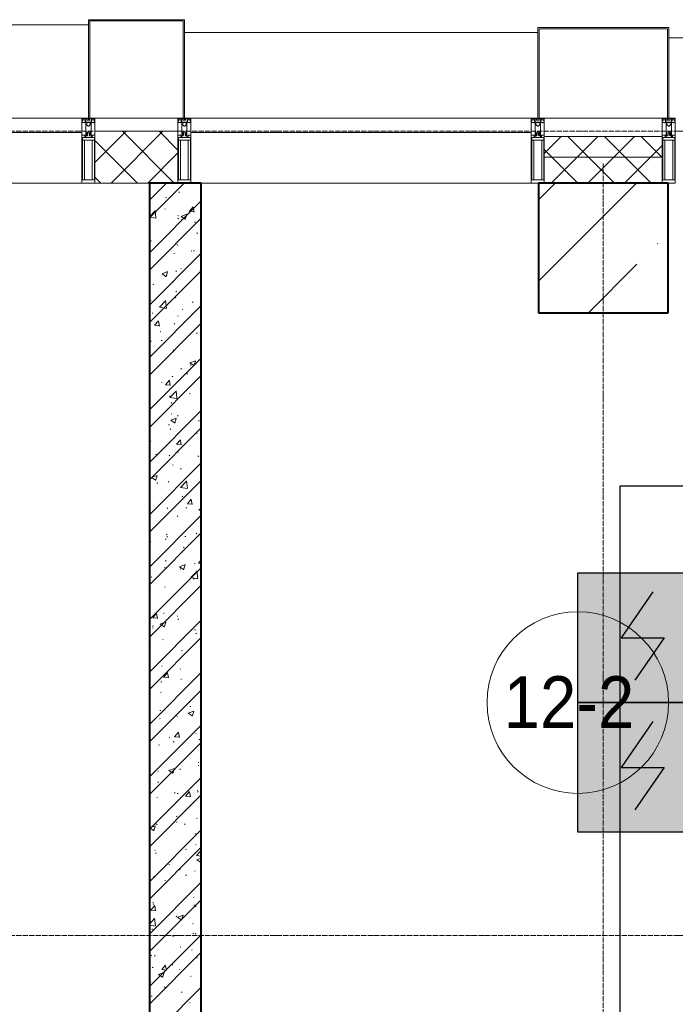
# Model space of a CAD drawing. Header units: millimetres. Extents: x -816133 to 919604, y 87941 to 147341.
# Tile 153 of 256: x -11502 to -8974, y 134908 to 138704. Entities that reach past the tile are written whole.
import ezdxf

# ---------------------------------------------------------------- set-up
doc = ezdxf.new("R2010")
doc.units = ezdxf.units.MM
doc.linetypes.add('ADSK_Линия сетки', pattern=[25, 20, -2.5, 0, -2.5])
doc.linetypes.add('Линия сетки', pattern=[25, 20, -2.5, 0, -2.5])
for name, color, linetype, lineweight in [('A-010-A_ROOM', 7, 'Continuous', 20), ('A-200-M_WALL', 7, 'Continuous', 18), ('A-200-M_WALL_INT', 7, 'Continuous', 18), ('A-200-M_WALL_PAT', 7, 'Continuous', 40), ('A-214-M_CURT_WALL', 7, 'Continuous', 18), ('A-215-M_CURT_PANEL', 7, 'Continuous', 18), ('A-280-M_COLUMN', 7, 'Continuous', 18), ('S-280-M_COLUMN', 7, 'Continuous', 18), ('Z-030-M_GRID', 7, 'Continuous', 9), ('Z-060-M_DETAIL', 7, 'Continuous', 18), ('СОУЭ', 1, 'Continuous', 30), ('СС-011-ПОЖ-СИГНАЛИЗАЦИЯ', 1, 'Continuous', 30)]:
    doc.layers.add(name, color=color, linetype=linetype, lineweight=lineweight)
doc.layers.add('EI_HATCH_GALV', color=7, linetype='Continuous')
doc.styles.add('Arial_2', font='arial.ttf', dxfattribs={"width": 0.9, "height": 400})

# ---------------------------------------------------------------- blocks, each defined once
blk = doc.blocks.new('10эт')
at = {"layer": 'S-280-M_COLUMN', "lineweight": 9}
h = blk.add_hatch(dxfattribs=at)
h.set_pattern_fill('FP_14', color=9, style=0, pattern_type=2)
h.set_pattern_definition([(45, (221501.7, 104051.05), (-314.309, 314.309), []), (45, (221816.03, 104051.05), (-314.309, 314.309), [555.625, -111.125, 3.353, -107.772])])
h.paths.add_polyline_path([(351301.7, 136451.1), (351301.7, 136951.1), (350801.7, 136951.1), (350801.7, 136451.1)])
at = {"layer": 'A-010-A_ROOM', "color": 9}
blk.add_circle((350953.3, 134948.6), 350, dxfattribs=at)
at = {"layer": 'A-200-M_WALL', "color": 9, "lineweight": 9}
for p, q in [((349411.7, 137151.1), (349091.7, 137151.1)), ((349091.7, 137151.1), (349091.7, 136951.1)), ((349411.7, 136951.1), (349411.7, 137151.1)), ((351279.2, 137131.1), (350824.2, 137131.1)), ((350824.2, 137131.1), (350824.2, 136951.1)), ((351279.2, 136951.1), (351279.2, 137131.1)), ((351279.2, 137051.1), (350824.2, 137051.1)), ((349091.7, 136951.1), (349411.7, 136951.1))]:
    blk.add_line(p, q, dxfattribs=at)
at = {"layer": 'A-200-M_WALL_INT', "color": 9, "lineweight": 40}
for p, q in [((349301.7, 136951.1), (349301.7, 130451.1)), ((349501.7, 136951.1), (349301.7, 136951.1)), ((349501.7, 130451.1), (349501.7, 136951.1))]:
    blk.add_line(p, q, dxfattribs=at)
at = {"layer": 'A-200-M_WALL_PAT', "color": 9, "linetype": 'Continuous', "lineweight": 5}
for p, q in [((349091.7, 137030.2), (349212.6, 137151.1)), ((349154, 136951.1), (349354, 137151.1)), ((349397.8, 136951.1), (349197.8, 137151.1)), ((349411.7, 137078.6), (349339.2, 137151.1)), ((350824.2, 137065.6), (350889.7, 137131.1)), ((350994.9, 137051.1), (350914.9, 137131.1)), ((350951.1, 137051.1), (351031.1, 137131.1)), ((351136.3, 137051.1), (351056.3, 137131.1)), ((351092.5, 137051.1), (351172.5, 137131.1)), ((351277.7, 137051.1), (351197.7, 137131.1)), ((349256.4, 136951.1), (349091.7, 137115.7)), ((351233.9, 137051.1), (351279.2, 137096.3)), ((349295.4, 136951.1), (349411.7, 137067.3)), ((350853.4, 137051.1), (350824.2, 137080.3)), ((350851.1, 136951.1), (350951.1, 137051.1)), ((350953.4, 136951.1), (350853.4, 137051.1)), ((350992.5, 136951.1), (351092.5, 137051.1)), ((351094.9, 136951.1), (350994.9, 137051.1)), ((351133.9, 136951.1), (351233.9, 137051.1)), ((351236.3, 136951.1), (351136.3, 137051.1)), ((351279.2, 137049.5), (351277.7, 137051.1)), ((349115, 136951.1), (349091.7, 136974.3)), ((351275.3, 136951.1), (351279.2, 136954.9))]:
    blk.add_line(p, q, dxfattribs=at)
at = {"layer": 'A-200-M_WALL_PAT', "color": 9, "linetype": 'Continuous', "lineweight": 9}
for p, q in [((349301.7, 136884.8), (349367.9, 136951.1)), ((349301.7, 136817.5), (349435.3, 136951.1)), ((349415.4, 136914.9), (349418, 136917)), ((349301.7, 136682.8), (349501.7, 136882.8)), ((349364, 136894.8), (349367.3, 136895.3)), ((349301.7, 136821.2), (349324, 136844.4)), ((349327, 136816.7), (349323.6, 136845.6)), ((349360.9, 136851.8), (349363.8, 136850)), ((349411.8, 136826.6), (349414.2, 136824.3)), ((349424.7, 136822.7), (349446, 136830.9)), ((349440, 136811.4), (349446.2, 136829.8)), ((349455.6, 136842.4), (349473.8, 136840.8)), ((349455.8, 136842.3), (349470.5, 136859.8)), ((349474.1, 136839.6), (349470.6, 136858.7)), ((349301.7, 136819.6), (349327.3, 136815.6)), ((349301.7, 136615.4), (349501.7, 136815.4)), ((349411.6, 136813.5), (349414.3, 136815.5)), ((349424.5, 136822.9), (349439.7, 136812.7)), ((349425.2, 136810.9), (349428, 136809.1)), ((349476, 136799.9), (349479.3, 136800.3)), ((349484.8, 136759.7), (349487.3, 136757.4)), ((349307, 136729.2), (349309.5, 136726.9)), ((349407.9, 136712), (349410.6, 136714.1)), ((349301.7, 136696), (349303.1, 136695.1)), ((349301.7, 136480.7), (349501.7, 136680.7)), ((349395.8, 136679.7), (349399.1, 136680.1)), ((349463, 136690), (349465.8, 136688.2)), ((349472.4, 136689.8), (349475.7, 136690.2)), ((349301.7, 136413.4), (349501.7, 136613.4)), ((349350.4, 136601.9), (349365.5, 136591.7)), ((349350.5, 136601.7), (349371.9, 136609.9)), ((349365.8, 136590.3), (349372, 136608.8)), ((349404.2, 136610.6), (349406.9, 136612.6)), ((349423.5, 136622.5), (349425.9, 136620.2)), ((349497.9, 136613.1), (349501.7, 136612.8)), ((349498.1, 136613.1), (349501.7, 136617.4)), ((349315.6, 136559.5), (349318.9, 136559.9)), ((349392.2, 136569.6), (349395.5, 136570)), ((349403.6, 136534.3), (349406.5, 136532.5)), ((349305.2, 136500.2), (349308, 136498.4)), ((349340.7, 136472.3), (349364.4, 136497.1)), ((349367.4, 136469.3), (349364, 136498.2)), ((349400.5, 136509.1), (349403.2, 136511.1)), ((349467.9, 136493.3), (349470.7, 136491.5)), ((349301.7, 136278.7), (349501.7, 136478.7)), ((349312, 136449.3), (349315.4, 136449.8)), ((349340.6, 136472.5), (349367.7, 136468.2)), ((349427.5, 136464.5), (349430.8, 136465)), ((349301.7, 136211.3), (349501.7, 136411.3)), ((349321.8, 136402.9), (349336.5, 136420.4)), ((349340.1, 136400.2), (349336.6, 136419.3)), ((349396.8, 136407.6), (349399.5, 136409.7)), ((349410.9, 136440.6), (349413.3, 136438.4)), ((349321.6, 136403), (349339.8, 136401.4)), ((349343, 136379.3), (349345.8, 136377.5)), ((349483.9, 136373.7), (349486.4, 136371.5)), ((349306.1, 136343.2), (349308.6, 136340.9)), ((349347.3, 136344.3), (349350.6, 136344.8)), ((349393.1, 136306.2), (349395.8, 136308.2)), ((349301.7, 136076.6), (349501.7, 136276.6)), ((349458.2, 136258.1), (349473.3, 136247.9)), ((349458.3, 136257.9), (349479.6, 136266.1)), ((349473.6, 136246.6), (349479.8, 136265)), ((349422.6, 136236.5), (349425, 136234.3)), ((349459.3, 136249.4), (349462.6, 136249.8)), ((349301.7, 136009.3), (349501.7, 136209.3)), ((349347.9, 136182.6), (349350.7, 136180.8)), ((349364.1, 136173.7), (349378.8, 136191.2)), ((349382.4, 136170.9), (349378.9, 136190)), ((349389.4, 136204.7), (349392.1, 136206.7)), ((349446.4, 136216.7), (349449.2, 136214.9)), ((349363.9, 136173.7), (349382.1, 136172.1)), ((349381.1, 136125), (349404.8, 136149.7)), ((349407.8, 136121.9), (349404.4, 136150.9)), ((349379.1, 136129.2), (349382.4, 136129.6)), ((349381, 136125.1), (349408.1, 136120.9)), ((349385.7, 136103.2), (349388.4, 136105.3)), ((349455.7, 136139.3), (349459, 136139.7)), ((349301.7, 135874.6), (349501.7, 136074.6)), ((349384, 136037.1), (349399.2, 136026.9)), ((349384.1, 136036.9), (349405.5, 136045.1)), ((349385.7, 136061.8), (349388.6, 136060)), ((349399.4, 136025.6), (349405.6, 136044)), ((349410, 136054.7), (349412.4, 136052.4)), ((349491, 136034.3), (349494.3, 136034.7)), ((349301.7, 136009.3), (349302.3, 136009.4)), ((349301.7, 135807.2), (349501.7, 136007.2)), ((349375.5, 136019.1), (349378.9, 136019.5)), ((349382, 136001.8), (349384.7, 136003.8)), ((349305.2, 135957.2), (349307.7, 135955)), ((349406.4, 135944.4), (349421.1, 135961.9)), ((349424.7, 135941.6), (349421.2, 135960.7)), ((349483, 135987.8), (349485.5, 135985.5)), ((349406.2, 135944.4), (349424.4, 135942.8)), ((349410.8, 135914), (349414.1, 135914.5)), ((349326.4, 135906), (349329.2, 135904.2)), ((349378.3, 135900.3), (349380.9, 135902.3)), ((349489.1, 135899.2), (349491.9, 135897.4)), ((349301.7, 135672.5), (349501.7, 135872.5)), ((349390.6, 135865.1), (349393.5, 135863.3)), ((349421.7, 135850.6), (349424.1, 135848.3)), ((349301.7, 135605.2), (349501.7, 135805.2)), ((349309.8, 135816.1), (349325, 135805.9)), ((349310, 135815.9), (349331.3, 135824.1)), ((349325.3, 135804.6), (349331.4, 135823)), ((349374.6, 135798.8), (349377.2, 135800.9)), ((349421.5, 135777.6), (349445.2, 135802.3)), ((349448.2, 135774.6), (349444.9, 135803.5)), ((349330.6, 135793.8), (349333.9, 135794.3)), ((349421.4, 135777.7), (349448.6, 135773.5)), ((349428.4, 135744.2), (349431.3, 135742.4)), ((349448.7, 135715.1), (349463.4, 135732.6)), ((349467, 135712.4), (349463.4, 135731.5)), ((349370.9, 135697.4), (349373.5, 135699.4)), ((349442.6, 135698.9), (349445.9, 135699.3)), ((349448.5, 135715.1), (349466.7, 135713.6)), ((349491.8, 135693.4), (349501.7, 135686.7)), ((349491.9, 135693.2), (349501.7, 135696.9)), ((349301.7, 135470.5), (349501.7, 135670.5)), ((349409.1, 135668.7), (349411.5, 135666.4)), ((349301.7, 135403.1), (349501.7, 135603.1)), ((349362.4, 135578.7), (349365.8, 135579.1)), ((349367.2, 135595.9), (349369.8, 135597.9)), ((349369.1, 135588.5), (349371.9, 135586.7)), ((349439, 135588.8), (349442.4, 135589.2)), ((349482.1, 135601.8), (349484.6, 135599.5)), ((349304.3, 135571.3), (349306.8, 135569)), ((349433.4, 135547.5), (349436.2, 135545.7)), ((349491, 135485.9), (349501.7, 135498.7)), ((349301.7, 135268.4), (349501.7, 135468.4)), ((349358.9, 135468.6), (349362.2, 135469)), ((349363.5, 135494.4), (349366.1, 135496.5)), ((349417.6, 135472.3), (349432.8, 135462.1)), ((349417.8, 135472.1), (349439.1, 135480.3)), ((349420.8, 135464.6), (349423.2, 135462.3)), ((349433, 135460.8), (349439.2, 135479.2)), ((349474.3, 135483.8), (349477.6, 135484.2)), ((349490.8, 135485.9), (349501.7, 135484.9)), ((349308.4, 135433.5), (349311.3, 135431.7)), ((349461.9, 135430.2), (349485.6, 135455)), ((349461.9, 135430.4), (349489, 135426.2)), ((349471.2, 135426.7), (349474, 135424.9)), ((349488.6, 135427.2), (349485.3, 135456.2)), ((349301.7, 135201), (349501.7, 135401)), ((349359.8, 135393), (349362.4, 135395)), ((349394.1, 135363.5), (349397.4, 135364)), ((349314.4, 135275.7), (349332.6, 135274.1)), ((349314.6, 135275.7), (349329.3, 135293.2)), ((349332.9, 135273), (349329.4, 135292.1)), ((349356.1, 135291.5), (349358.7, 135293.5)), ((349408.2, 135282.7), (349410.6, 135280.5)), ((349411.8, 135270.9), (349414.6, 135269.1)), ((349301.7, 135066.3), (349501.7, 135266.3)), ((349313.4, 135236.8), (349316.2, 135235)), ((349313.9, 135243.3), (349317.2, 135243.8)), ((349343.4, 135251.3), (349358.6, 135241.1)), ((349343.6, 135251.1), (349364.9, 135259.3)), ((349358.9, 135239.8), (349365.1, 135258.2)), ((349301.7, 134999), (349501.7, 135199)), ((349476.1, 135230), (349478.9, 135228.2)), ((349481.2, 135215.8), (349483.7, 135213.6)), ((349303.5, 135185.3), (349305.9, 135183)), ((349352.3, 135190), (349355, 135192.1)), ((349425.9, 135148.4), (349429.3, 135148.9)), ((349348.6, 135088.6), (349351.3, 135090.6)), ((349351.2, 135116), (349354, 135114.2)), ((349301.7, 134864.3), (349501.7, 135064.3)), ((349356.7, 135046.5), (349374.9, 135044.9)), ((349356.9, 135046.4), (349371.6, 135064)), ((349375.2, 135043.7), (349371.7, 135062.8)), ((349419.9, 135078.6), (349422.3, 135076.4)), ((349345.7, 135028.2), (349349.1, 135028.6)), ((349422.4, 135038.3), (349425.7, 135038.7)), ((349501.4, 135008.6), (349501.7, 135008.8)), ((349301.7, 134796.9), (349501.7, 134996.9)), ((349344.9, 134987.1), (349347.6, 134989.1)), ((349454.5, 134953.4), (349457.3, 134951.6)), ((349457.6, 134933.3), (349460.9, 134933.7)), ((349342.2, 134918.1), (349345.5, 134918.5)), ((349356.1, 134919.3), (349358.9, 134917.5)), ((349407.3, 134896.8), (349409.7, 134894.5)), ((349451.2, 134907.6), (349466.4, 134897.3)), ((349451.4, 134907.4), (349472.7, 134915.6)), ((349466.6, 134896), (349472.8, 134914.5)), ((349497.7, 134907.1), (349500.4, 134909.1)), ((349301.7, 134662.2), (349501.7, 134862.2)), ((349341.2, 134885.6), (349343.9, 134887.7)), ((349399, 134817.2), (349417.2, 134815.6)), ((349399.2, 134817.2), (349413.9, 134834.7)), ((349417.5, 134814.4), (349414, 134833.5)), ((349480.3, 134829.9), (349482.8, 134827.6)), ((349301.7, 134594.9), (349501.7, 134794.9)), ((349302.6, 134799.3), (349305, 134797.1)), ((349337.5, 134784.2), (349340.2, 134786.2)), ((349377.4, 134813), (349380.8, 134813.5)), ((349393.9, 134798.4), (349396.7, 134796.6)), ((349494, 134805.6), (349496.7, 134807.7)), ((349489.4, 134718.1), (349492.8, 134718.6)), ((349490.3, 134704.2), (349493, 134706.2)), ((349333.8, 134682.7), (349336.5, 134684.7)), ((349377.1, 134686.5), (349392.2, 134676.3)), ((349377.2, 134686.3), (349398.5, 134694.5)), ((349392.5, 134675), (349398.7, 134693.4)), ((349419, 134692.7), (349421.4, 134690.4)), ((349301.7, 134460.2), (349501.7, 134660.2)), ((349334.5, 134642.7), (349337.3, 134640.9)), ((349497.2, 134635.8), (349500.1, 134634)), ((349301.7, 134392.8), (349501.7, 134592.8)), ((349398.8, 134601.7), (349401.6, 134599.9)), ((349409.3, 134597.9), (349412.6, 134598.4)), ((349441.3, 134587.9), (349459.5, 134586.3)), ((349441.5, 134587.9), (349456.2, 134605.4)), ((349459.8, 134585.2), (349456.3, 134604.3)), ((349485.9, 134608), (349489.2, 134608.4)), ((349486.6, 134602.7), (349489.3, 134604.7)), ((349330.1, 134581.2), (349332.8, 134583.3)), ((349406.4, 134510.8), (349408.8, 134508.5)), ((349303, 134465.3), (349324.4, 134473.5)), ((349318.3, 134454), (349324.5, 134472.4)), ((349326.4, 134479.8), (349329.1, 134481.8)), ((349329.1, 134477.7), (349332.4, 134478.1)), ((349405.7, 134487.8), (349409, 134488.2)), ((349436.6, 134480.9), (349439.4, 134479.1)), ((349482.9, 134501.2), (349485.6, 134503.3)), ((349301.7, 134258.1), (349501.7, 134458.1)), ((349302.9, 134465.5), (349318.1, 134455.3)), ((349479.4, 134443.9), (349481.9, 134441.6)), ((349301.7, 134413.3), (349304.1, 134411.1)), ((349479.2, 134399.8), (349481.8, 134401.8)), ((349301.7, 134190.8), (349501.7, 134390.8)), ((349322.7, 134378.3), (349325.4, 134380.3)), ((349325.5, 134367.6), (349328.8, 134368)), ((349440.9, 134382.8), (349444.3, 134383.2)), ((349483.6, 134358.7), (349501.7, 134357.1)), ((349483.8, 134358.6), (349498.5, 134376.2)), ((349501.7, 134357.9), (349498.6, 134375)), ((349377.2, 134325.1), (349380.1, 134323.3)), ((349484.8, 134342.8), (349500, 134332.6)), ((349485, 134342.6), (349501.7, 134349)), ((349500.3, 134331.3), (349501.7, 134335.6)), ((349418.1, 134306.7), (349420.6, 134304.4)), ((349441.5, 134284.2), (349444.3, 134282.4)), ((349475.5, 134298.3), (349478.1, 134300.3)), ((349301.7, 134056.1), (349501.7, 134256.1)), ((349319, 134276.8), (349321.6, 134278.9)), ((349360.7, 134262.6), (349364.1, 134263)), ((349301.7, 133988.7), (349501.7, 134188.7)), ((349315.3, 134175.4), (349317.9, 134177.4)), ((349316.6, 134170.2), (349319.4, 134168.4)), ((349471.8, 134196.8), (349474.4, 134198.9)), ((349307.3, 134148.5), (349325.5, 134146.9)), ((349307.5, 134148.5), (349322.2, 134166)), ((349325.8, 134145.8), (349322.2, 134164.9)), ((349472.8, 134167.6), (349476.1, 134168.1)), ((349479.3, 134163.3), (349482.1, 134161.5)), ((349301.7, 134094.9), (349322, 134116)), ((349325, 134088.2), (349321.6, 134117.2)), ((349405.5, 134124.8), (349408, 134122.6)), ((349410.7, 134121.8), (349425.8, 134111.5)), ((349410.8, 134121.6), (349432.2, 134129.8)), ((349426.1, 134110.2), (349432.3, 134128.7)), ((349468.1, 134095.4), (349470.7, 134097.4)), ((349301.7, 134090.8), (349325.3, 134087.2)), ((349311.6, 134073.9), (349314.2, 134075.9)), ((349469.2, 134057.5), (349472.5, 134057.9)), ((349478.5, 134057.9), (349481, 134055.7)), ((349301.7, 133854), (349501.7, 134054)), ((349301.7, 134026.5), (349303.2, 134025.1)), ((349392.6, 134047.4), (349395.9, 134047.9)), ((349301.7, 133786.7), (349501.7, 133986.7)), ((349419.9, 134007.6), (349422.8, 134005.8)), ((349464.4, 133993.9), (349467, 133995.9)), ((349307.9, 133972.4), (349310.5, 133974.5)), ((349321.5, 133973.5), (349324.3, 133971.7)), ((349484.2, 133966.6), (349487, 133964.8)), ((349312.4, 133927.2), (349315.7, 133927.6)), ((349336.7, 133900.5), (349358, 133908.7)), ((349349.6, 133919.3), (349367.8, 133917.7)), ((349349.8, 133919.2), (349364.5, 133936.7)), ((349351.9, 133889.2), (349358.1, 133907.6)), ((349368, 133916.5), (349364.5, 133935.6)), ((349389, 133937.3), (349392.3, 133937.7)), ((349417.2, 133920.7), (349419.7, 133918.5)), ((349304.2, 133871), (349306.8, 133873)), ((349336.5, 133900.7), (349351.7, 133890.5)), ((349460.7, 133892.4), (349463.3, 133894.5)), ((349301.7, 133651.9), (349501.7, 133851.9)), ((349359.3, 133852.6), (349362.1, 133850.8)), ((349424.3, 133832.3), (349427.6, 133832.7)), ((349308.8, 133817.1), (349312.1, 133817.5)), ((349457, 133791), (349459.6, 133793))]:
    blk.add_line(p, q, dxfattribs=at)
at = {"layer": 'A-214-M_CURT_WALL', "color": 9, "lineweight": 5, "extrusion": (0, 0, -1)}
for p, q in [((349066.7, 137201.1), (349041.7, 137201.1)), ((349041.7, 137201.1), (349041.7, 136951.1)), ((349091.7, 137201.1), (349071.7, 137201.1)), ((349091.7, 136951.1), (349091.7, 137201.1)), ((349431.7, 137201.1), (349411.7, 137201.1)), ((349411.7, 137201.1), (349411.7, 136951.1)), ((349461.7, 137201.1), (349436.7, 137201.1)), ((349461.7, 136951.1), (349461.7, 137201.1)), ((350799.2, 137201.1), (350774.2, 137201.1)), ((350774.2, 137201.1), (350774.2, 136951.1)), ((350824.2, 137201.1), (350804.2, 137201.1)), ((350824.2, 136951.1), (350824.2, 137201.1)), ((351299.2, 137201.1), (351279.2, 137201.1)), ((351279.2, 137201.1), (351279.2, 136951.1)), ((351329.2, 137201.1), (351304.2, 137201.1)), ((351329.2, 136951.1), (351329.2, 137201.1)), ((349041.7, 136951.1), (349091.7, 136951.1)), ((349411.7, 136951.1), (349461.7, 136951.1)), ((350774.2, 136951.1), (350801.7, 136951.1)), ((351301.7, 136951.1), (351329.2, 136951.1))]:
    blk.add_line(p, q, dxfattribs=at)
at = {"layer": 'A-214-M_CURT_WALL', "color": 9, "lineweight": 5}
for p, q in [((349041.7, 136951.1), (347729.2, 136951.1)), ((350774.2, 136951.1), (349501.7, 136951.1))]:
    blk.add_line(p, q, dxfattribs=at)
at = {"layer": 'A-215-M_CURT_PANEL', "color": 9, "lineweight": 5}
for p, q in [((349041.7, 137201.1), (347729.2, 137201.1)), ((349041.7, 137146.1), (349041.7, 137201.1)), ((350774.2, 137201.1), (349461.7, 137201.1)), ((349461.7, 137201.1), (349461.7, 137146.1)), ((350774.2, 137146.1), (350774.2, 137201.1)), ((347729.2, 137146.1), (349041.7, 137146.1)), ((349461.7, 137146.1), (350774.2, 137146.1))]:
    blk.add_line(p, q, dxfattribs=at)
at = {"layer": 'A-280-M_COLUMN', "color": 9, "lineweight": 5}
for p, q in [((349066.7, 137561.1), (347704.2, 137561.1)), ((349436.7, 137581.1), (349066.7, 137581.1)), ((349066.7, 137581.1), (349066.7, 137201.1)), ((349071.7, 137201.1), (349071.7, 137576.1)), ((349071.7, 137576.1), (349431.7, 137576.1)), ((349431.7, 137576.1), (349431.7, 137201.1)), ((349436.7, 137201.1), (349436.7, 137581.1)), ((351304.2, 137551.1), (350799.2, 137551.1)), ((350799.2, 137551.1), (350799.2, 137201.1)), ((351304.2, 137201.1), (351304.2, 137551.1)), ((350799.2, 137531.1), (349436.7, 137531.1)), ((350804.2, 137201.1), (350804.2, 137546.1)), ((350804.2, 137546.1), (351299.2, 137546.1)), ((351299.2, 137546.1), (351299.2, 137201.1)), ((352666.7, 137511.1), (351304.2, 137511.1)), ((349066.7, 137201.1), (349071.7, 137201.1)), ((349091.7, 137201.1), (349411.7, 137201.1)), ((349431.7, 137201.1), (349436.7, 137201.1)), ((350799.2, 137201.1), (350804.2, 137201.1)), ((350824.2, 137201.1), (351279.2, 137201.1)), ((351299.2, 137201.1), (351304.2, 137201.1))]:
    blk.add_line(p, q, dxfattribs=at)
at = {"layer": 'S-280-M_COLUMN', "color": 9, "lineweight": 40}
for p, q in [((351301.7, 136951.1), (350801.7, 136951.1)), ((350801.7, 136951.1), (350801.7, 136451.1)), ((351301.7, 136451.1), (351301.7, 136951.1)), ((350801.7, 136451.1), (351301.7, 136451.1))]:
    blk.add_line(p, q, dxfattribs=at)
at = {"layer": 'Z-030-M_GRID', "color": 9, "linetype": 'ADSK_Линия сетки'}
for p, q in [((358421.7, 137151.1), (308438.4, 137151.1)), ((358421.7, 134051.1), (309708.4, 134051.1))]:
    blk.add_line(p, q, dxfattribs=at)
at = {"layer": 'Z-030-M_GRID', "color": 9, "linetype": 'Линия сетки'}
blk.add_line((351051.7, 116076.8), (351051.7, 137026.1), dxfattribs=at)
at = {"layer": 'Z-060-M_DETAIL', "color": 9, "lineweight": 5, "extrusion": (0, 0, -1)}
for p, q in [((349041.7, 137201.1), (349041.7, 137186.8)), ((349041.7, 137201.1), (349066.7, 137201.1)), ((349042.9, 137186.5), (349041.7, 137186.8)), ((349044.2, 137190.5), (349042.9, 137186.5)), ((349042.9, 137184.1), (349042.9, 137186.5)), ((349044.4, 137184.1), (349042.9, 137184.1)), ((349043, 137199.8), (349043, 137191.2)), ((349043, 137199.8), (349054.9, 137199.8)), ((349044.2, 137190.5), (349043, 137191.2)), ((349043.5, 137190.9), (349044.2, 137193.1)), ((349045.4, 137196.6), (349044.2, 137196.6)), ((349044.2, 137193.1), (349044.2, 137196.6)), ((349044.4, 137185), (349045.4, 137185)), ((349044.4, 137184.1), (349044.4, 137185)), ((349045.4, 137196.6), (349045.4, 137194.6)), ((349045.4, 137194.6), (349052.5, 137194.6)), ((349047.7, 137183.4), (349045.4, 137185)), ((349048.3, 137184.5), (349047.7, 137183.4)), ((349059.3, 137184.5), (349048.3, 137184.5)), ((349053.5, 137196.6), (349052.5, 137196.6)), ((349052.5, 137194.6), (349052.5, 137196.6)), ((349053.5, 137196.6), (349054.5, 137193.8)), ((349054, 137193.4), (349054.9, 137194.2)), ((349054, 137193.4), (349055.4, 137189.7)), ((349054.5, 137192), (349054.5, 137186.3)), ((349054.5, 137186.3), (349066.7, 137186.3)), ((349054.9, 137199.8), (349054.9, 137194.2)), ((349056.2, 137189.8), (349055.5, 137189.7)), ((349061.9, 137199.6), (349056.2, 137199.6)), ((349056.2, 137199.6), (349056.2, 137189.8)), ((349056.7, 137148.1), (349056.7, 137184.1)), ((349056.7, 137184.1), (349059.2, 137184.1)), ((349059.2, 137182.6), (349058.2, 137182.6)), ((349058.2, 137182.6), (349058.2, 137178.1)), ((349058.2, 137178.1), (349065.2, 137171.1)), ((349059.2, 137184.1), (349059.2, 137182.6)), ((349059.3, 137183.1), (349059.3, 137184.5)), ((349064.1, 137183.1), (349059.3, 137183.1)), ((349061.9, 137199.6), (349061.9, 137193.1)), ((349066.7, 137193.1), (349061.9, 137193.1)), ((349064.1, 137183.1), (349064.1, 137184.2)), ((349064.1, 137184.2), (349066.7, 137184.2)), ((349065.2, 137171.1), (349066.7, 137171.1)), ((349091.7, 137201.1), (349066.7, 137201.1)), ((349066.7, 137201.1), (349066.7, 137193.1)), ((349066.7, 137201.1), (349066.7, 137193.1)), ((349066.7, 137193.1), (349071.5, 137193.1)), ((349066.7, 137186.3), (349066.7, 137184.2)), ((349078.9, 137186.3), (349066.7, 137186.3)), ((349066.7, 137186.3), (349066.7, 137184.2)), ((349069.3, 137184.2), (349066.7, 137184.2)), ((349068.2, 137171.1), (349066.7, 137171.1)), ((349075.2, 137178.1), (349068.2, 137171.1)), ((349069.3, 137183.1), (349069.3, 137184.2)), ((349069.3, 137183.1), (349074.1, 137183.1)), ((349071.5, 137199.6), (349077.2, 137199.6)), ((349071.5, 137199.6), (349071.5, 137193.1)), ((349074.1, 137183.1), (349074.1, 137184.5)), ((349074.1, 137184.5), (349085.1, 137184.5)), ((349076.7, 137184.1), (349074.2, 137184.1)), ((349074.2, 137184.1), (349074.2, 137182.6)), ((349074.2, 137182.6), (349075.2, 137182.6)), ((349075.2, 137182.6), (349075.2, 137178.1)), ((349076.7, 137148.1), (349076.7, 137184.1)), ((349077.2, 137199.6), (349077.2, 137189.8)), ((349077.2, 137189.8), (349078, 137189.7)), ((349079.4, 137193.4), (349078.1, 137189.7)), ((349090.4, 137199.8), (349078.5, 137199.8)), ((349078.5, 137199.8), (349078.5, 137194.2)), ((349079.4, 137193.4), (349078.5, 137194.2)), ((349079.9, 137196.6), (349078.9, 137193.8)), ((349078.9, 137192), (349078.9, 137186.3)), ((349079.9, 137196.6), (349080.9, 137196.6)), ((349080.9, 137194.6), (349080.9, 137196.6)), ((349088, 137194.6), (349080.9, 137194.6)), ((349085.1, 137184.5), (349085.7, 137183.4)), ((349085.7, 137183.4), (349088, 137185)), ((349088, 137196.6), (349089.2, 137196.6)), ((349088, 137196.6), (349088, 137194.6)), ((349089, 137185), (349088, 137185)), ((349089, 137184.1), (349089, 137185)), ((349089, 137184.1), (349090.6, 137184.1)), ((349089.2, 137193.1), (349089.2, 137196.6)), ((349089.9, 137190.9), (349089.2, 137193.1)), ((349089.2, 137190.5), (349090.4, 137191.2)), ((349089.2, 137190.5), (349090.6, 137186.5)), ((349090.4, 137199.8), (349090.4, 137191.2)), ((349090.6, 137186.5), (349091.7, 137186.8)), ((349090.6, 137184.1), (349090.6, 137186.5)), ((349091.7, 137201.1), (349091.7, 137186.8)), ((349411.7, 137201.1), (349411.7, 137186.8)), ((349411.7, 137201.1), (349436.7, 137201.1)), ((349412.9, 137186.5), (349411.7, 137186.8)), ((349414.2, 137190.5), (349412.9, 137186.5)), ((349412.9, 137184.1), (349412.9, 137186.5)), ((349414.4, 137184.1), (349412.9, 137184.1)), ((349413, 137199.8), (349413, 137191.2)), ((349413, 137199.8), (349424.9, 137199.8)), ((349414.2, 137190.5), (349413, 137191.2)), ((349413.5, 137190.9), (349414.2, 137193.1)), ((349415.4, 137196.6), (349414.2, 137196.6)), ((349414.2, 137193.1), (349414.2, 137196.6)), ((349414.4, 137185), (349415.4, 137185)), ((349414.4, 137184.1), (349414.4, 137185)), ((349415.4, 137196.6), (349415.4, 137194.6)), ((349415.4, 137194.6), (349422.5, 137194.6)), ((349417.7, 137183.4), (349415.4, 137185)), ((349418.3, 137184.5), (349417.7, 137183.4)), ((349429.3, 137184.5), (349418.3, 137184.5)), ((349423.5, 137196.6), (349422.5, 137196.6)), ((349422.5, 137194.6), (349422.5, 137196.6)), ((349423.5, 137196.6), (349424.5, 137193.8)), ((349424, 137193.4), (349424.9, 137194.2)), ((349424, 137193.4), (349425.4, 137189.7)), ((349424.5, 137192), (349424.5, 137186.3)), ((349424.5, 137186.3), (349436.7, 137186.3)), ((349424.9, 137199.8), (349424.9, 137194.2)), ((349426.2, 137189.8), (349425.5, 137189.7)), ((349431.9, 137199.6), (349426.2, 137199.6)), ((349426.2, 137199.6), (349426.2, 137189.8)), ((349426.7, 137148.1), (349426.7, 137184.1)), ((349426.7, 137184.1), (349429.2, 137184.1)), ((349429.2, 137182.6), (349428.2, 137182.6)), ((349428.2, 137182.6), (349428.2, 137178.1)), ((349428.2, 137178.1), (349435.2, 137171.1)), ((349429.2, 137184.1), (349429.2, 137182.6)), ((349429.3, 137183.1), (349429.3, 137184.5)), ((349434.1, 137183.1), (349429.3, 137183.1)), ((349431.9, 137199.6), (349431.9, 137193.1)), ((349436.7, 137193.1), (349431.9, 137193.1)), ((349434.1, 137183.1), (349434.1, 137184.2)), ((349434.1, 137184.2), (349436.7, 137184.2)), ((349435.2, 137171.1), (349436.7, 137171.1)), ((349461.7, 137201.1), (349436.7, 137201.1)), ((349436.7, 137201.1), (349436.7, 137193.1)), ((349436.7, 137201.1), (349436.7, 137193.1)), ((349436.7, 137193.1), (349441.5, 137193.1)), ((349436.7, 137186.3), (349436.7, 137184.2)), ((349448.9, 137186.3), (349436.7, 137186.3)), ((349436.7, 137186.3), (349436.7, 137184.2)), ((349439.3, 137184.2), (349436.7, 137184.2)), ((349438.2, 137171.1), (349436.7, 137171.1)), ((349445.2, 137178.1), (349438.2, 137171.1)), ((349439.3, 137183.1), (349439.3, 137184.2)), ((349439.3, 137183.1), (349444.1, 137183.1)), ((349441.5, 137199.6), (349447.2, 137199.6)), ((349441.5, 137199.6), (349441.5, 137193.1)), ((349444.1, 137183.1), (349444.1, 137184.5)), ((349444.1, 137184.5), (349455.1, 137184.5)), ((349446.7, 137184.1), (349444.2, 137184.1)), ((349444.2, 137184.1), (349444.2, 137182.6)), ((349444.2, 137182.6), (349445.2, 137182.6)), ((349445.2, 137182.6), (349445.2, 137178.1)), ((349446.7, 137148.1), (349446.7, 137184.1)), ((349447.2, 137199.6), (349447.2, 137189.8)), ((349447.2, 137189.8), (349448, 137189.7)), ((349449.4, 137193.4), (349448.1, 137189.7)), ((349460.4, 137199.8), (349448.5, 137199.8)), ((349448.5, 137199.8), (349448.5, 137194.2)), ((349449.4, 137193.4), (349448.5, 137194.2)), ((349449.9, 137196.6), (349448.9, 137193.8)), ((349448.9, 137192), (349448.9, 137186.3)), ((349449.9, 137196.6), (349450.9, 137196.6)), ((349450.9, 137194.6), (349450.9, 137196.6)), ((349458, 137194.6), (349450.9, 137194.6)), ((349455.1, 137184.5), (349455.7, 137183.4)), ((349455.7, 137183.4), (349458, 137185)), ((349458, 137196.6), (349459.2, 137196.6)), ((349458, 137196.6), (349458, 137194.6)), ((349459, 137185), (349458, 137185)), ((349459, 137184.1), (349459, 137185)), ((349459, 137184.1), (349460.6, 137184.1)), ((349459.2, 137193.1), (349459.2, 137196.6)), ((349459.9, 137190.9), (349459.2, 137193.1)), ((349459.2, 137190.5), (349460.4, 137191.2)), ((349459.2, 137190.5), (349460.6, 137186.5)), ((349460.4, 137199.8), (349460.4, 137191.2)), ((349460.6, 137186.5), (349461.7, 137186.8)), ((349460.6, 137184.1), (349460.6, 137186.5)), ((349461.7, 137201.1), (349461.7, 137186.8)), ((350774.2, 137201.1), (350774.2, 137186.8)), ((350774.2, 137201.1), (350799.2, 137201.1)), ((350775.4, 137186.5), (350774.2, 137186.8)), ((350776.7, 137190.5), (350775.4, 137186.5)), ((350775.4, 137184.1), (350775.4, 137186.5)), ((350776.9, 137184.1), (350775.4, 137184.1)), ((350775.5, 137199.8), (350775.5, 137191.2)), ((350775.5, 137199.8), (350787.4, 137199.8)), ((350776.7, 137190.5), (350775.5, 137191.2)), ((350776, 137190.9), (350776.7, 137193.1)), ((350777.9, 137196.6), (350776.7, 137196.6)), ((350776.7, 137193.1), (350776.7, 137196.6)), ((350776.9, 137185), (350777.9, 137185)), ((350776.9, 137184.1), (350776.9, 137185)), ((350777.9, 137196.6), (350777.9, 137194.6)), ((350777.9, 137194.6), (350785, 137194.6)), ((350780.2, 137183.4), (350777.9, 137185)), ((350780.8, 137184.5), (350780.2, 137183.4)), ((350791.8, 137184.5), (350780.8, 137184.5)), ((350786, 137196.6), (350785, 137196.6)), ((350785, 137194.6), (350785, 137196.6)), ((350786, 137196.6), (350787, 137193.8)), ((350786.5, 137193.4), (350787.4, 137194.2)), ((350786.5, 137193.4), (350787.9, 137189.7)), ((350787, 137192), (350787, 137186.3)), ((350787, 137186.3), (350799.2, 137186.3)), ((350787.4, 137199.8), (350787.4, 137194.2)), ((350788.7, 137189.8), (350788, 137189.7)), ((350794.4, 137199.6), (350788.7, 137199.6)), ((350788.7, 137199.6), (350788.7, 137189.8)), ((350789.2, 137148.1), (350789.2, 137184.1)), ((350789.2, 137184.1), (350791.7, 137184.1)), ((350791.7, 137182.6), (350790.7, 137182.6)), ((350790.7, 137182.6), (350790.7, 137178.1)), ((350790.7, 137178.1), (350797.7, 137171.1)), ((350791.7, 137184.1), (350791.7, 137182.6)), ((350791.8, 137183.1), (350791.8, 137184.5)), ((350796.6, 137183.1), (350791.8, 137183.1)), ((350794.4, 137199.6), (350794.4, 137193.1)), ((350799.2, 137193.1), (350794.4, 137193.1)), ((350796.6, 137183.1), (350796.6, 137184.2)), ((350796.6, 137184.2), (350799.2, 137184.2)), ((350797.7, 137171.1), (350799.2, 137171.1)), ((350824.2, 137201.1), (350799.2, 137201.1)), ((350799.2, 137201.1), (350799.2, 137193.1)), ((350799.2, 137201.1), (350799.2, 137193.1)), ((350799.2, 137193.1), (350804, 137193.1)), ((350799.2, 137186.3), (350799.2, 137184.2)), ((350811.4, 137186.3), (350799.2, 137186.3)), ((350799.2, 137186.3), (350799.2, 137184.2)), ((350801.8, 137184.2), (350799.2, 137184.2)), ((350800.7, 137171.1), (350799.2, 137171.1)), ((350807.7, 137178.1), (350800.7, 137171.1)), ((350801.8, 137183.1), (350801.8, 137184.2)), ((350801.8, 137183.1), (350806.6, 137183.1)), ((350804, 137199.6), (350809.7, 137199.6)), ((350804, 137199.6), (350804, 137193.1)), ((350806.6, 137183.1), (350806.6, 137184.5)), ((350806.6, 137184.5), (350817.6, 137184.5)), ((350809.2, 137184.1), (350806.7, 137184.1)), ((350806.7, 137184.1), (350806.7, 137182.6)), ((350806.7, 137182.6), (350807.7, 137182.6)), ((350807.7, 137182.6), (350807.7, 137178.1)), ((350809.2, 137148.1), (350809.2, 137184.1)), ((350809.7, 137199.6), (350809.7, 137189.8)), ((350809.7, 137189.8), (350810.5, 137189.7)), ((350811.9, 137193.4), (350810.6, 137189.7)), ((350822.9, 137199.8), (350811, 137199.8)), ((350811, 137199.8), (350811, 137194.2)), ((350811.9, 137193.4), (350811, 137194.2)), ((350812.4, 137196.6), (350811.4, 137193.8)), ((350811.4, 137192), (350811.4, 137186.3)), ((350812.4, 137196.6), (350813.4, 137196.6)), ((350813.4, 137194.6), (350813.4, 137196.6)), ((350820.5, 137194.6), (350813.4, 137194.6)), ((350817.6, 137184.5), (350818.2, 137183.4)), ((350818.2, 137183.4), (350820.5, 137185)), ((350820.5, 137196.6), (350821.7, 137196.6)), ((350820.5, 137196.6), (350820.5, 137194.6)), ((350821.5, 137185), (350820.5, 137185)), ((350821.5, 137184.1), (350821.5, 137185)), ((350821.5, 137184.1), (350823.1, 137184.1)), ((350821.7, 137193.1), (350821.7, 137196.6)), ((350822.4, 137190.9), (350821.7, 137193.1)), ((350821.7, 137190.5), (350822.9, 137191.2)), ((350821.7, 137190.5), (350823.1, 137186.5)), ((350822.9, 137199.8), (350822.9, 137191.2)), ((350823.1, 137186.5), (350824.2, 137186.8)), ((350823.1, 137184.1), (350823.1, 137186.5)), ((350824.2, 137201.1), (350824.2, 137186.8)), ((351279.2, 137201.1), (351279.2, 137186.8)), ((351279.2, 137201.1), (351304.2, 137201.1)), ((351280.4, 137186.5), (351279.2, 137186.8)), ((351281.7, 137190.5), (351280.4, 137186.5)), ((351280.4, 137184.1), (351280.4, 137186.5)), ((351281.9, 137184.1), (351280.4, 137184.1)), ((351280.5, 137199.8), (351280.5, 137191.2)), ((351280.5, 137199.8), (351292.4, 137199.8)), ((351281.7, 137190.5), (351280.5, 137191.2)), ((351281, 137190.9), (351281.7, 137193.1)), ((351282.9, 137196.6), (351281.7, 137196.6)), ((351281.7, 137193.1), (351281.7, 137196.6)), ((351281.9, 137185), (351282.9, 137185)), ((351281.9, 137184.1), (351281.9, 137185)), ((351282.9, 137196.6), (351282.9, 137194.6)), ((351282.9, 137194.6), (351290, 137194.6)), ((351285.2, 137183.4), (351282.9, 137185)), ((351285.8, 137184.5), (351285.2, 137183.4)), ((351296.8, 137184.5), (351285.8, 137184.5)), ((351291, 137196.6), (351290, 137196.6)), ((351290, 137194.6), (351290, 137196.6)), ((351291, 137196.6), (351292, 137193.8)), ((351291.5, 137193.4), (351292.4, 137194.2)), ((351291.5, 137193.4), (351292.9, 137189.7)), ((351292, 137192), (351292, 137186.3)), ((351292, 137186.3), (351304.2, 137186.3)), ((351292.4, 137199.8), (351292.4, 137194.2)), ((351293.7, 137189.8), (351293, 137189.7)), ((351299.4, 137199.6), (351293.7, 137199.6)), ((351293.7, 137199.6), (351293.7, 137189.8)), ((351294.2, 137148.1), (351294.2, 137184.1)), ((351294.2, 137184.1), (351296.7, 137184.1)), ((351296.7, 137182.6), (351295.7, 137182.6)), ((351295.7, 137182.6), (351295.7, 137178.1)), ((351295.7, 137178.1), (351302.7, 137171.1)), ((351296.7, 137184.1), (351296.7, 137182.6)), ((351296.8, 137183.1), (351296.8, 137184.5)), ((351301.6, 137183.1), (351296.8, 137183.1)), ((351299.4, 137199.6), (351299.4, 137193.1)), ((351304.2, 137193.1), (351299.4, 137193.1)), ((351301.6, 137183.1), (351301.6, 137184.2)), ((351301.6, 137184.2), (351304.2, 137184.2)), ((351302.7, 137171.1), (351304.2, 137171.1)), ((351329.2, 137201.1), (351304.2, 137201.1)), ((351304.2, 137201.1), (351304.2, 137193.1)), ((351304.2, 137201.1), (351304.2, 137193.1)), ((351304.2, 137193.1), (351309, 137193.1)), ((351304.2, 137186.3), (351304.2, 137184.2)), ((351316.4, 137186.3), (351304.2, 137186.3)), ((351304.2, 137186.3), (351304.2, 137184.2)), ((351306.8, 137184.2), (351304.2, 137184.2)), ((351305.7, 137171.1), (351304.2, 137171.1)), ((351312.7, 137178.1), (351305.7, 137171.1)), ((351306.8, 137183.1), (351306.8, 137184.2)), ((351306.8, 137183.1), (351311.6, 137183.1)), ((351309, 137199.6), (351314.7, 137199.6)), ((351309, 137199.6), (351309, 137193.1)), ((351311.6, 137183.1), (351311.6, 137184.5)), ((351311.6, 137184.5), (351322.6, 137184.5)), ((351314.2, 137184.1), (351311.7, 137184.1)), ((351311.7, 137184.1), (351311.7, 137182.6)), ((351311.7, 137182.6), (351312.7, 137182.6)), ((351312.7, 137182.6), (351312.7, 137178.1)), ((351314.2, 137148.1), (351314.2, 137184.1)), ((351314.7, 137199.6), (351314.7, 137189.8)), ((351314.7, 137189.8), (351315.5, 137189.7)), ((351316.9, 137193.4), (351315.6, 137189.7)), ((351327.9, 137199.8), (351316, 137199.8)), ((351316, 137199.8), (351316, 137194.2)), ((351316.9, 137193.4), (351316, 137194.2)), ((351317.4, 137196.6), (351316.4, 137193.8)), ((351316.4, 137192), (351316.4, 137186.3)), ((351317.4, 137196.6), (351318.4, 137196.6)), ((351318.4, 137194.6), (351318.4, 137196.6)), ((351325.5, 137194.6), (351318.4, 137194.6)), ((351322.6, 137184.5), (351323.2, 137183.4)), ((351323.2, 137183.4), (351325.5, 137185)), ((351325.5, 137196.6), (351326.7, 137196.6)), ((351325.5, 137196.6), (351325.5, 137194.6)), ((351326.5, 137185), (351325.5, 137185)), ((351326.5, 137184.1), (351326.5, 137185)), ((351326.5, 137184.1), (351328.1, 137184.1)), ((351326.7, 137193.1), (351326.7, 137196.6)), ((351327.4, 137190.9), (351326.7, 137193.1)), ((351326.7, 137190.5), (351327.9, 137191.2)), ((351326.7, 137190.5), (351328.1, 137186.5)), ((351327.9, 137199.8), (351327.9, 137191.2)), ((351328.1, 137186.5), (351329.2, 137186.8)), ((351328.1, 137184.1), (351328.1, 137186.5)), ((351329.2, 137201.1), (351329.2, 137186.8)), ((349052.7, 137135.8), (349041.7, 137135.8)), ((349041.7, 137135.8), (349041.7, 136951.1)), ((349052.7, 137129.8), (349052.7, 137135.8)), ((349056.7, 137129.8), (349052.7, 137129.8)), ((349056.7, 137148.1), (349056.7, 137129.8)), ((349058, 137148.1), (349056.7, 137148.1)), ((349058, 137148.1), (349059.7, 137146.4)), ((349059.7, 137135.8), (349059.7, 137146.4)), ((349059.7, 137135.8), (349060.9, 137133.8)), ((349062.6, 137133.8), (349060.9, 137133.8)), ((349062.6, 137133.8), (349063.8, 137136)), ((349065.4, 137148.1), (349063.8, 137146.4)), ((349063.8, 137136), (349063.8, 137146.4)), ((349066.7, 137148.1), (349065.4, 137148.1)), ((349066.7, 137148.1), (349068, 137148.1)), ((349068, 137148.1), (349069.6, 137146.4)), ((349069.6, 137136), (349069.6, 137146.4)), ((349070.9, 137133.8), (349069.6, 137136)), ((349070.9, 137133.8), (349072.6, 137133.8)), ((349073.8, 137135.8), (349072.6, 137133.8)), ((349075.4, 137148.1), (349073.8, 137146.4)), ((349073.8, 137135.8), (349073.8, 137146.4)), ((349075.4, 137148.1), (349076.7, 137148.1)), ((349076.7, 137148.1), (349076.7, 137129.8)), ((349076.7, 137129.8), (349080.7, 137129.8)), ((349080.7, 137135.8), (349091.7, 137135.8)), ((349080.7, 137129.8), (349080.7, 137135.8)), ((349091.7, 137135.8), (349091.7, 136951.1)), ((349422.7, 137135.8), (349411.7, 137135.8)), ((349411.7, 137135.8), (349411.7, 136951.1)), ((349422.7, 137129.8), (349422.7, 137135.8)), ((349426.7, 137129.8), (349422.7, 137129.8)), ((349426.7, 137148.1), (349426.7, 137129.8)), ((349428, 137148.1), (349426.7, 137148.1)), ((349428, 137148.1), (349429.7, 137146.4)), ((349429.7, 137135.8), (349429.7, 137146.4)), ((349429.7, 137135.8), (349430.9, 137133.8)), ((349432.6, 137133.8), (349430.9, 137133.8)), ((349432.6, 137133.8), (349433.8, 137136)), ((349435.4, 137148.1), (349433.8, 137146.4)), ((349433.8, 137136), (349433.8, 137146.4)), ((349436.7, 137148.1), (349435.4, 137148.1)), ((349436.7, 137148.1), (349438, 137148.1)), ((349438, 137148.1), (349439.6, 137146.4)), ((349439.6, 137136), (349439.6, 137146.4)), ((349440.9, 137133.8), (349439.6, 137136)), ((349440.9, 137133.8), (349442.6, 137133.8)), ((349443.8, 137135.8), (349442.6, 137133.8)), ((349445.4, 137148.1), (349443.8, 137146.4)), ((349443.8, 137135.8), (349443.8, 137146.4)), ((349445.4, 137148.1), (349446.7, 137148.1)), ((349446.7, 137148.1), (349446.7, 137129.8)), ((349446.7, 137129.8), (349450.7, 137129.8)), ((349450.7, 137135.8), (349461.7, 137135.8)), ((349450.7, 137129.8), (349450.7, 137135.8)), ((349461.7, 137135.8), (349461.7, 136951.1)), ((350785.2, 137135.8), (350774.2, 137135.8)), ((350774.2, 137135.8), (350774.2, 136951.1)), ((350785.2, 137129.8), (350785.2, 137135.8)), ((350789.2, 137129.8), (350785.2, 137129.8)), ((350789.2, 137148.1), (350789.2, 137129.8)), ((350790.5, 137148.1), (350789.2, 137148.1)), ((350790.5, 137148.1), (350792.2, 137146.4)), ((350792.2, 137135.8), (350792.2, 137146.4)), ((350792.2, 137135.8), (350793.4, 137133.8)), ((350795.1, 137133.8), (350793.4, 137133.8)), ((350795.1, 137133.8), (350796.3, 137136)), ((350797.9, 137148.1), (350796.3, 137146.4)), ((350796.3, 137136), (350796.3, 137146.4)), ((350799.2, 137148.1), (350797.9, 137148.1)), ((350799.2, 137148.1), (350800.5, 137148.1)), ((350800.5, 137148.1), (350802.1, 137146.4)), ((350802.1, 137136), (350802.1, 137146.4)), ((350803.4, 137133.8), (350802.1, 137136)), ((350803.4, 137133.8), (350805.1, 137133.8)), ((350806.3, 137135.8), (350805.1, 137133.8)), ((350807.9, 137148.1), (350806.3, 137146.4)), ((350806.3, 137135.8), (350806.3, 137146.4)), ((350807.9, 137148.1), (350809.2, 137148.1)), ((350809.2, 137148.1), (350809.2, 137129.8)), ((350809.2, 137129.8), (350813.2, 137129.8)), ((350813.2, 137135.8), (350824.2, 137135.8)), ((350813.2, 137129.8), (350813.2, 137135.8)), ((350824.2, 137135.8), (350824.2, 136951.1)), ((351290.2, 137135.8), (351279.2, 137135.8)), ((351279.2, 137135.8), (351279.2, 136951.1)), ((351290.2, 137129.8), (351290.2, 137135.8)), ((351294.2, 137129.8), (351290.2, 137129.8)), ((351294.2, 137148.1), (351294.2, 137129.8)), ((351295.5, 137148.1), (351294.2, 137148.1)), ((351295.5, 137148.1), (351297.2, 137146.4)), ((351297.2, 137135.8), (351297.2, 137146.4)), ((351297.2, 137135.8), (351298.4, 137133.8)), ((351300.1, 137133.8), (351298.4, 137133.8)), ((351300.1, 137133.8), (351301.3, 137136)), ((351302.9, 137148.1), (351301.3, 137146.4)), ((351301.3, 137136), (351301.3, 137146.4)), ((351304.2, 137148.1), (351302.9, 137148.1)), ((351304.2, 137148.1), (351305.5, 137148.1)), ((351305.5, 137148.1), (351307.1, 137146.4)), ((351307.1, 137136), (351307.1, 137146.4)), ((351308.4, 137133.8), (351307.1, 137136)), ((351308.4, 137133.8), (351310.1, 137133.8)), ((351311.3, 137135.8), (351310.1, 137133.8)), ((351312.9, 137148.1), (351311.3, 137146.4)), ((351311.3, 137135.8), (351311.3, 137146.4)), ((351312.9, 137148.1), (351314.2, 137148.1)), ((351314.2, 137148.1), (351314.2, 137129.8)), ((351314.2, 137129.8), (351318.2, 137129.8)), ((351318.2, 137135.8), (351329.2, 137135.8)), ((351318.2, 137129.8), (351318.2, 137135.8)), ((351329.2, 137135.8), (351329.2, 136951.1)), ((349066.2, 137127.5), (349043.7, 137127.5)), ((349043.7, 136963.8), (349043.7, 137127.5)), ((349066.7, 137117.1), (349043.7, 137117.1)), ((349051.8, 137117.1), (349051.8, 136963.8)), ((349066.7, 137117.1), (349089.7, 137117.1)), ((349067.2, 137127.5), (349089.7, 137127.5)), ((349081.6, 137117.1), (349081.6, 136963.8)), ((349089.7, 136963.8), (349089.7, 137127.5)), ((349436.2, 137127.5), (349413.7, 137127.5)), ((349413.7, 136963.8), (349413.7, 137127.5)), ((349436.7, 137117.1), (349413.7, 137117.1)), ((349421.8, 137117.1), (349421.8, 136963.8)), ((349436.7, 137117.1), (349459.7, 137117.1)), ((349437.2, 137127.5), (349459.7, 137127.5)), ((349451.6, 137117.1), (349451.6, 136963.8)), ((349459.7, 136963.8), (349459.7, 137127.5)), ((350798.7, 137127.5), (350776.2, 137127.5)), ((350776.2, 136963.8), (350776.2, 137127.5)), ((350799.2, 137117.1), (350776.2, 137117.1)), ((350784.3, 137117.1), (350784.3, 136963.8)), ((350799.2, 137117.1), (350822.2, 137117.1)), ((350799.7, 137127.5), (350822.2, 137127.5)), ((350814.1, 137117.1), (350814.1, 136963.8)), ((350822.2, 136963.8), (350822.2, 137127.5)), ((351303.7, 137127.5), (351281.2, 137127.5)), ((351281.2, 136963.8), (351281.2, 137127.5)), ((351304.2, 137117.1), (351281.2, 137117.1)), ((351289.3, 137117.1), (351289.3, 136963.8)), ((351304.2, 137117.1), (351327.2, 137117.1)), ((351304.7, 137127.5), (351327.2, 137127.5)), ((351319.1, 137117.1), (351319.1, 136963.8)), ((351327.2, 136963.8), (351327.2, 137127.5)), ((349041.7, 136951.1), (349066.7, 136951.1)), ((349043.7, 136963.8), (349066.7, 136963.8)), ((349089.7, 136963.8), (349066.7, 136963.8)), ((349091.7, 136951.1), (349066.7, 136951.1)), ((349411.7, 136951.1), (349436.7, 136951.1)), ((349413.7, 136963.8), (349436.7, 136963.8)), ((349459.7, 136963.8), (349436.7, 136963.8)), ((349461.7, 136951.1), (349436.7, 136951.1)), ((350774.2, 136951.1), (350799.2, 136951.1)), ((350776.2, 136963.8), (350799.2, 136963.8)), ((350822.2, 136963.8), (350799.2, 136963.8)), ((350824.2, 136951.1), (350799.2, 136951.1)), ((351279.2, 136951.1), (351304.2, 136951.1)), ((351281.2, 136963.8), (351304.2, 136963.8)), ((351327.2, 136963.8), (351304.2, 136963.8)), ((351329.2, 136951.1), (351304.2, 136951.1))]:
    blk.add_line(p, q, dxfattribs=at)
for centre, start, end in [((-349066.2, 137128), 180, 270), ((-349067.2, 137128), 270, 0), ((-349436.2, 137128), 180, 270), ((-349437.2, 137128), 270, 0), ((-350798.7, 137128), 180, 270), ((-350799.7, 137128), 270, 0), ((-351303.7, 137128), 180, 270), ((-351304.7, 137128), 270, 0)]:
    blk.add_arc(centre, 0.5, start, end, dxfattribs=at)
at = {"layer": 'A-010-A_ROOM', "color": 9, "lineweight": 30, "style": 'Arial_2', "width": 0.9}
blk.add_text('12-2', height=200, dxfattribs=at).set_placement((350667.8, 134850.3))
blk = doc.blocks.new('ИП 212-64 прот.R3')
at = {"layer": 'EI_HATCH_GALV', "lineweight": 30, "true_color": 0xffffff}
h = blk.add_hatch(color=7, dxfattribs=at)
h.dxf.hatch_style = 1
h.paths.add_polyline_path([(-2.5, 2.5), (2.5, 2.5), (2.5, -2.5), (-2.5, -2.5)])
at = {"color": 1, "linetype": 'ByBlock', "lineweight": -2}
for p, q in [((0.397, 1.766), (-0.83, 0)), ((-0.83, 0), (0.829, 0)), ((0.829, 0), (-0.306, -1.637))]:
    blk.add_line(p, q, dxfattribs=at)
at = {"color": 1, "linetype": 'ByBlock', "lineweight": -2, "ltscale": 0.1}
blk.add_lwpolyline([(-2.5, 2.5), (2.5, 2.5), (2.5, -2.5), (-2.5, -2.5)], close=True, dxfattribs=at)

msp = doc.modelspace()

# ---------------------------------------------------------------- linework, layer by layer
at = {"layer": 'СС-011-ПОЖ-СИГНАЛИЗАЦИЯ', "ltscale": 100}
msp.add_lwpolyline([(-6882.7, 130708.4), (-6882.7, 132727.3), (-7644.6, 132727.3), (-7644.6, 134219.2), (-9186.5, 134219.2), (-9186.5, 136906.8), (-4902.1, 136906.8), (-4902.1, 133941.1), (-3807.9, 133941.1)], dxfattribs=at)

# ---------------------------------------------------------------- block references
at = {"layer": 'СОУЭ', "color": 6, "xscale": 100, "yscale": 100, "zscale": 100}
for p in [(-9100.4, 136321.5), (-9100.4, 135821.5)]:
    msp.add_blockref('ИП 212-64 прот.R3', p, dxfattribs=at)
at = {"layer": 'СС-011-ПОЖ-СИГНАЛИЗАЦИЯ', "color": 9, "lineweight": 30}
msp.add_blockref('10эт', (-360303.7, 1122.9), dxfattribs=at)

doc.saveas('drawing.dxf')
